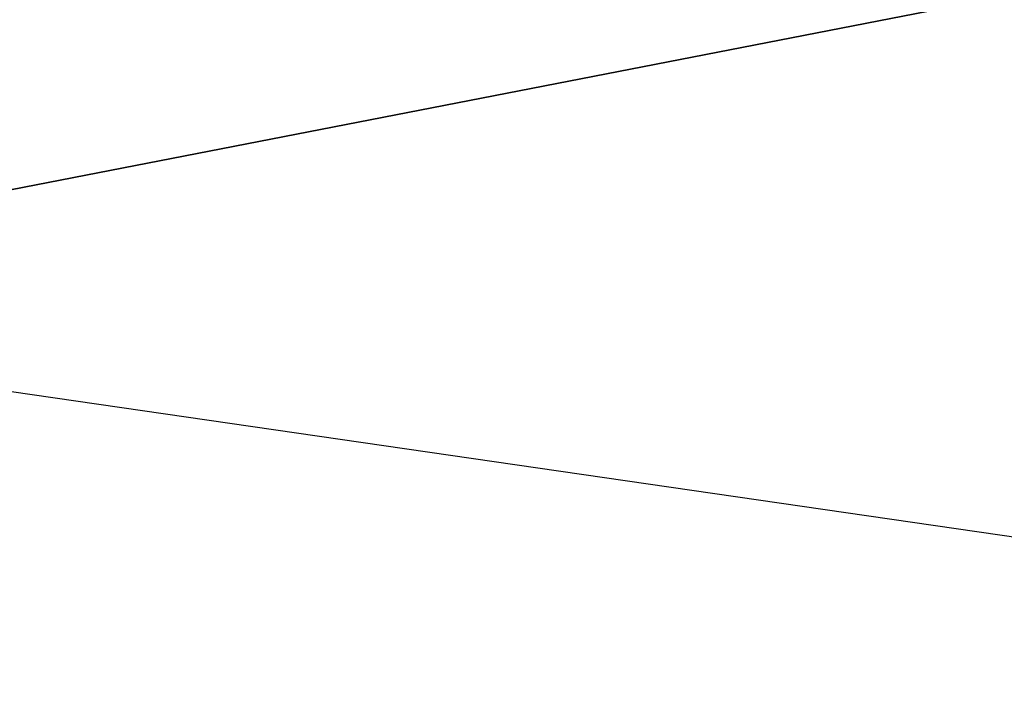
# Model space of a CAD drawing. Header units: millimetres. Extents: x 0 to 146, y 0 to 186.
# Tile 228 of 256: x 66.432 to 67.268, y 11.148 to 11.714. Entities that reach past the tile are written whole.
import ezdxf

# ---------------------------------------------------------------- set-up
doc = ezdxf.new("R2010")
doc.units = ezdxf.units.MM
doc.header["$LTSCALE"] = 25.4
doc.layers.get('0').update_dxf_attribs({"true_color": 0xff5454})

# ---------------------------------------------------------------- blocks, each defined once
blk = doc.blocks.new('PROFILE-IRIS-LED-12W-9000-9001-9002-9003.STL#2')
at = {"color": 18, "true_color": 0x000000}
mesh = blk.add_polyface(dxfattribs=at)
corners = [(119.63118, 33.44377, 174.56744), (71.19135, 104.61595, 136.5999), (71.94097, 104.56702, 135.79727)]
mesh.append_faces([[corners[k] for k in face] for face in [(0, 1, 2)]], dxfattribs={"color": 18})
mesh = blk.add_polyface(dxfattribs=at)
corners = [(119.63118, 33.44377, 174.56744), (71.94097, 104.56702, 135.79727), (122.31398, 33.14225, 170.71426)]
mesh.append_faces([[corners[k] for k in face] for face in [(0, 1, 2)]], dxfattribs={"color": 18})
mesh = blk.add_polyface(dxfattribs=at)
corners = [(96.16459, 30.48996, 174.06412), (94.68952, 27.70247, 174.35133), (93.93906, 28.82167, 173.74124), (96.91505, 29.37075, 174.67421)]
mesh.append_faces([[corners[k] for k in face] for face in [(0, 1, 2), (1, 0, 3)]], dxfattribs={"vtx0": -1, "color": 18})

msp = doc.modelspace()

# ---------------------------------------------------------------- block references
at = {"color": 0, "extrusion": (0, -1, -3.33067e-16)}
msp.add_blockref('PROFILE-IRIS-LED-12W-9000-9001-9002-9003.STL#2', (-28.77123, -1.42399, -185.82225), dxfattribs=at)

doc.saveas('drawing.dxf')
